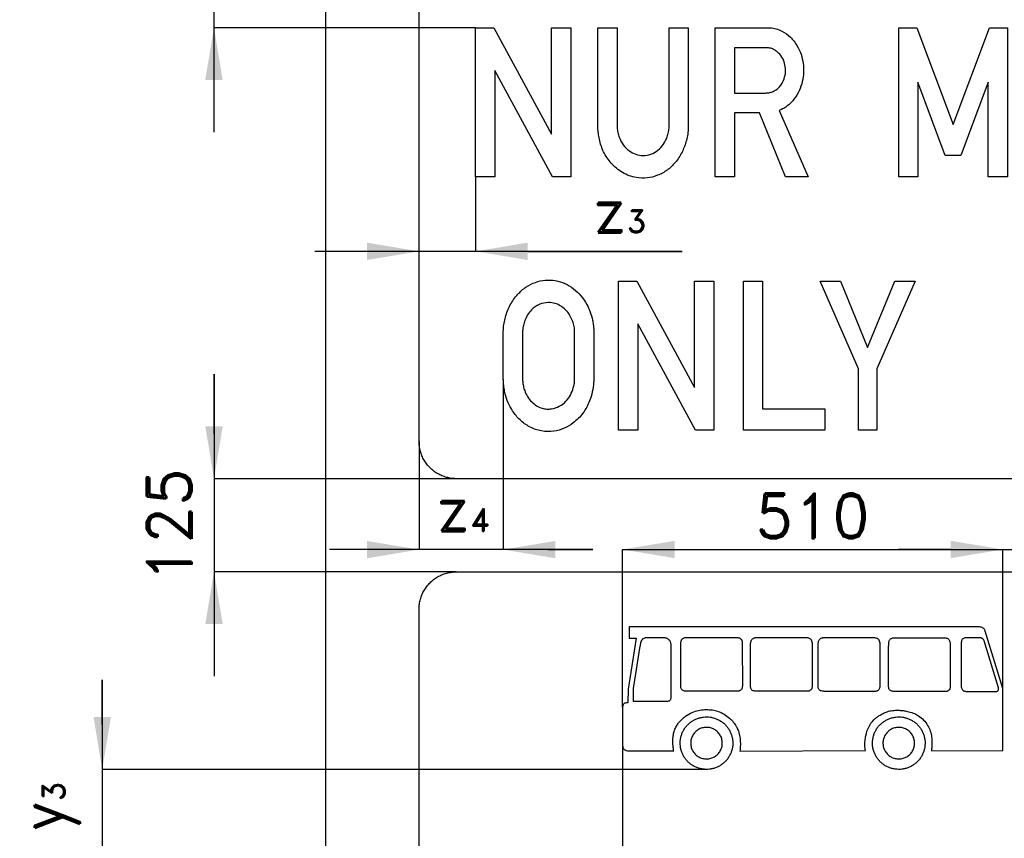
# Model space of a CAD drawing. Header units: millimetres. Extents: x -411 to 11679, y -762 to 3466.
# Tile 2 of 19: x -411 to 910, y 802 to 1901. Entities that reach past the tile are written whole.
import ezdxf

# ---------------------------------------------------------------- set-up
doc = ezdxf.new("R2010")
doc.units = ezdxf.units.MM
doc.header["$LTSCALE"] = 5
doc.layers.add('Kóty', color=2, linetype='Continuous')
doc.layers.add('Značka', color=7, linetype='Continuous')
doc.styles.get("Standard").update_dxf_attribs({"font": 'romand.shx', "height": 60})

msp = doc.modelspace()

# ---------------------------------------------------------------- linework, layer by layer
at = {"layer": 'Kóty'}
for p, q in [((-150.18, 2132.5), (-150.18, 1750)), ((200.781, 1890), (-150.36, 1890)), ((200.843, 1689.938), (200.843, 1589.82)), ((477.986, 1590), (-15, 1590)), ((125, 1590.062), (125, 1590.18)), ((270.843, 1590), (477.986, 1590)), ((-150.09, 1425), (-150.09, 1020)), ((-150.09, 1355), (-150.09, 1425)), ((237.916, 1417.918), (237.916, 1189.64)), ((-150.09, 1345), (-150.09, 1405)), ((125, 1334.938), (125, 1189.64)), ((174.938, 1285), (-150.27, 1285)), ((357.916, 1189.82), (5, 1189.82)), ((297.916, 1189.82), (357.916, 1189.82)), ((397.97, 1190.18), (1747.97, 1190)), ((397.97, 978.615), (397.97, 1190.18)), ((467.97, 1190), (837.97, 1190)), ((837.97, 1190), (767.97, 1190)), ((907.97, 1003.742), (907.97, 1190.18)), ((907.97, 1003.742), (907.97, 1190.18)), ((174.938, 1160), (-150.27, 1160)), ((-300, 955.034), (-300, 1015.034)), ((-300, 1015.034), (-300, 269.979)), ((397.97, 927.196), (397.97, -150.18)), ((512.284, 895.034), (-300.18, 895.034))]:
    msp.add_line(p, q, dxfattribs=at)
for points in [[(-161.847, 1820), (-138.513, 1820), (-150.18, 1890)], [(55, 1601.667), (55, 1578.333), (125, 1590)], [(270.843, 1601.667), (270.843, 1578.333), (200.843, 1590)], [(-161.757, 1355), (-138.423, 1355), (-150.09, 1285)], [(55, 1201.487), (55, 1178.153), (125, 1189.82)], [(307.916, 1201.487), (307.916, 1178.153), (237.916, 1189.82)], [(467.97, 1201.667), (467.97, 1178.333), (397.97, 1190)], [(837.97, 1201.667), (837.97, 1178.333), (907.97, 1190)], [(837.97, 1201.667), (837.97, 1178.333), (907.97, 1190)], [(-161.757, 1090), (-138.423, 1090), (-150.09, 1160)], [(-311.667, 965.034), (-288.333, 965.034), (-300, 895.034)]]:
    msp.add_solid(points, dxfattribs=at)
at = {"layer": 'Značka', "color": 5}
for points in [[(0, 0), (0, 3225), (2500, 3225), (2500, 0), (0, 0)], [(200.843, 1690), (200.843, 1890), (225.245, 1890), (302.471, 1747.25), (302.471, 1890), (328.503, 1890), (328.326, 1690), (303.923, 1690), (226.538, 1832.56), (226.538, 1690), (200.843, 1690)], [(768.289, 1690.02), (768.289, 1889.98), (792.638, 1889.98), (841.283, 1760.04), (890.034, 1889.98), (914.241, 1889.98), (914.241, 1690.02), (888.369, 1690.02), (888.369, 1816.85), (851.855, 1718.77), (830.658, 1718.77), (794.179, 1816.85), (794.179, 1690.02), (768.289, 1690.02)], [(392.669, 1350), (392.669, 1550), (417.071, 1550), (494.297, 1407.25), (494.297, 1550), (520.328, 1550), (520.151, 1350), (495.749, 1350), (418.364, 1492.56), (418.364, 1350), (392.669, 1350)], [(559.995, 1350), (559.995, 1550), (585.831, 1550), (585.831, 1378.69), (669.202, 1378.69), (669.202, 1350), (559.995, 1350)], [(714.465, 1350), (714.465, 1432.29), (662.827, 1550), (690.204, 1550), (726.648, 1460.83), (763.074, 1550), (790.522, 1550), (738.76, 1432.29), (738.796, 1350), (714.465, 1350)]]:
    msp.add_lwpolyline(points, dxfattribs=at)
for points in [[(175, 1285), (174.804, 1285), (174.607, 1285, -0.032198), (168.151, 1285.45, -0.035433), (161.806, 1286.77, -0.0362457), (155.67, 1288.85, -0.0344068), (149.887, 1291.76, -0.0337232), (144.498, 1295.36, -0.0340779), (139.645, 1299.64, -0.0342138), (135.353, 1304.5, -0.0342266), (131.764, 1309.89, -0.0340531), (128.867, 1315.67, -0.0334187), (126.772, 1321.81, -0.0341303), (125.432, 1328.15, -0.0367437), (125.002, 1334.61), (125.001, 1334.8), (125, 1335), (125, 2610)], [(2375, 2610), (2375, 1335), (2375, 1334.8), (2375, 1334.61, -0.0321975), (2374.55, 1328.15, -0.0354735), (2373.23, 1321.81, -0.0363197), (2371.15, 1315.67, -0.0344669), (2368.24, 1309.89, -0.0337266), (2364.64, 1304.5, -0.0341177), (2360.36, 1299.64, -0.0341804), (2355.5, 1295.35, -0.0342246), (2350.11, 1291.76, -0.0340264), (2344.33, 1288.87, -0.0334063), (2338.19, 1286.77, -0.0341329), (2331.85, 1285.43, -0.0367349), (2325.39, 1285), (2325.2, 1285), (2325, 1285), (175, 1285)], [(364.645, 1890), (390.517, 1890), (390.517, 1757.92), (390.575, 1756.99), (390.641, 1756.06, 0.0338327), (391.603, 1749.47, 0.0379584), (393.51, 1743.04, 0.0714947), (398.855, 1732.84, 0.0854336), (407.057, 1724.77, 0.0795703), (415.696, 1720.17, 0.0849943), (425.332, 1718.58, 0.0917339), (435.922, 1720.32, 0.0858738), (445.289, 1725.6, 0.0820648), (452.837, 1733.7, 0.064893), (457.756, 1743.67, 0.0397711), (459.653, 1750.28, 0.0467353), (460.377, 1757.06, 0.00374673), (460.389, 1757.74), (460.394, 1758.42), (460.394, 1890), (486.089, 1890), (486.089, 1758), (486.103, 1756.95, -0.00391554), (486.107, 1755.9, -0.038306), (485.369, 1747.3, -0.0281477), (483.486, 1738.81, -0.0506772), (477.654, 1723.07, -0.0648924), (468.416, 1709.13, -0.0638441), (457.797, 1699, -0.0684702), (444.899, 1691.98, -0.070352), (430.836, 1688.44, -0.0727878), (416.354, 1688.98, -0.0936715), (397.901, 1695.68, -0.0836355), (382.743, 1708.4, -0.0720349), (372.575, 1723.4, -0.0633382), (366.806, 1740.46, -0.0244176), (365.424, 1748.31, -0.0192551), (364.734, 1756.23), (364.688, 1757.12), (364.645, 1758.02), (364.645, 1890)], [(522.232, 1690), (522.232, 1890), (593.791, 1890), (594.819, 1889.99), (595.845, 1889.96, -0.0620039), (603.901, 1888.56, -0.050557), (611.535, 1885.38, -0.0752309), (623.113, 1877.13, -0.0697781), (631.864, 1865.94, -0.0582025), (637.269, 1854.49, -0.051283), (640.063, 1842.15, -0.0465756), (640.645, 1830.04, -0.0471708), (638.965, 1818.04, -0.0544336), (634.751, 1805.44, -0.0605527), (627.773, 1794.1, -0.0516328), (620.832, 1786.66, -0.0603166), (612.491, 1780.98), (610.191, 1779.82), (607.852, 1778.73), (646.863, 1690), (616.298, 1690), (581.572, 1775.71), (548.086, 1775.71), (548.086, 1690), (522.232, 1690)], [(548.086, 1863.04), (548.086, 1802.4), (589.807, 1802.4), (590.843, 1802.45), (591.879, 1802.52, 0.0479006), (596.638, 1803.39, 0.0533429), (601.14, 1805.21, 0.120544), (610.223, 1813.09, 0.0991273), (615.324, 1824.27, 0.0734088), (616.554, 1833.19, 0.0691316), (615.236, 1842, 0.0731321), (611.573, 1850.57, 0.0839307), (605.408, 1857.65, 0.0703439), (599.847, 1861.32, 0.0960139), (593.561, 1862.96), (592.818, 1863.01), (592.073, 1863.04), (548.086, 1863.04)], [(237.916, 1482.06), (237.987, 1483.72, -0.00385324), (238.075, 1485.38, -0.0261947), (239.027, 1493.68, -0.0265751), (240.855, 1501.88, -0.0583847), (247.218, 1518.15, -0.0677492), (257.43, 1532.35, -0.0621976), (268.264, 1541.92, -0.0682928), (281.159, 1548.38, -0.0660696), (294.228, 1551.3, -0.0676161), (307.598, 1550.69, -0.0665404), (320.496, 1546.82, -0.0610931), (332.018, 1539.83, -0.0578949), (342.068, 1530.25, -0.0501255), (349.85, 1518.73, -0.039195), (354.6, 1508.56, -0.0424044), (357.624, 1497.81, -0.0195892), (358.595, 1491.87, -0.0110314), (359.2, 1485.88), (359.281, 1484.89), (359.359, 1483.9), (359.359, 1416.92), (359.24, 1415.37), (359.111, 1413.83, -0.0305337), (357.3, 1401.49, -0.0422685), (353.71, 1389.52, -0.0710235), (344.897, 1373.12, -0.0764879), (331.699, 1359.92, -0.0640514), (319.554, 1352.59, -0.0708643), (305.951, 1348.77, -0.0837219), (289.122, 1349, -0.0820054), (273.244, 1354.63, -0.073267), (260.417, 1363.83, -0.0593133), (250.4, 1376.1, -0.0435714), (244.431, 1386.92, -0.0471127), (240.536, 1398.54, -0.0262432), (239.043, 1406.36, -0.0150605), (238.199, 1414.29), (238.053, 1416.14), (237.916, 1417.98), (237.916, 1482.06)], [(263.805, 1481.94), (263.805, 1417.96), (263.878, 1416.75), (263.965, 1415.54, 0.032121), (264.876, 1409.27, 0.0365303), (266.639, 1403.17, 0.0563533), (270.521, 1395.04, 0.0603041), (276.201, 1388, 0.0609189), (282.626, 1382.79, 0.0736963), (290.12, 1379.5, 0.0584504), (296.198, 1378.43, 0.0530687), (302.409, 1378.73, 0.0863666), (313.021, 1382.14, 0.0854081), (321.889, 1388.88, 0.0743831), (328.04, 1397.22, 0.055924), (331.858, 1406.9, 0.0280171), (333.042, 1411.84, 0.0365683), (333.576, 1416.85, 0.00387801), (333.597, 1417.5, 0.00132604), (333.611, 1418.15), (333.611, 1481.79, 0.00236258), (333.622, 1482.93, 0.00715706), (333.611, 1484.06, 0.0534729), (332.665, 1490.98, 0.0422871), (330.389, 1497.69, 0.0699739), (324.313, 1508.25, 0.0906846), (315.336, 1516.29, 0.0753836), (307.274, 1520.11, 0.0794532), (298.407, 1521.31, 0.105029), (286.15, 1518.66, 0.0994088), (275.9, 1511.46, 0.064715), (270.607, 1504.73, 0.0464056), (266.922, 1497, 0.0337921), (264.923, 1490.68, 0.0436141), (263.929, 1484.17, 0.0061679), (263.858, 1483.05), (263.805, 1481.94)], [(125, 175), (125, 1110), (125.001, 1110.2), (125.002, 1110.39, -0.03218), (125.454, 1116.85, -0.0354481), (126.772, 1123.19, -0.0362695), (128.847, 1129.33, -0.0344122), (131.764, 1135.11, -0.0337222), (135.358, 1140.5, -0.0340955), (139.645, 1145.36, -0.0341878), (144.497, 1149.65, -0.0342259), (149.887, 1153.24, -0.0340259), (155.674, 1156.13, -0.0334078), (161.806, 1158.23, -0.0341386), (168.154, 1159.57, -0.0367362), (174.607, 1160), (174.804, 1160), (175, 1160), (2325, 1160)], [(466.534, 919.752, -0.00372665), (465.974, 924.2, -0.0111686), (465.546, 928.666, -0.0265287), (465.411, 935.048, -0.0377884), (466.095, 941.394, -0.0433059), (467.679, 947.457, -0.0467926), (470.313, 953.125, -0.0369293), (473.134, 957.365, -0.0300481), (476.511, 961.207, -0.0551379), (484.443, 967.784, -0.0616701), (493.645, 972.346, -0.0500429), (501.726, 974.526, -0.0422584), (510.095, 975.191, -0.0402102), (518.167, 974.652, -0.0464616), (525.998, 972.738, -0.0534941), (534.179, 969.046, -0.0516489), (541.436, 963.718, -0.0428333), (546.461, 958.544, -0.0465152), (550.471, 952.585, -0.0352906), (552.789, 947.713, -0.0332509), (554.421, 942.569, -0.0447556), (555.765, 934.15, -0.0322454), (555.806, 925.611, -0.00706857), (555.627, 922.603, -0.00237743), (555.391, 919.605), (723.594, 920.107, -0.00445012), (723.228, 923.555, -0.0134429), (722.987, 927.003, -0.0334055), (723.167, 933.583, -0.0309603), (724.203, 940.159, -0.0621503), (728.072, 951.741, -0.090145), (735.059, 961.48, -0.0345338), (738.346, 964.459, -0.0242618), (741.976, 967.044, -0.0305594), (747.282, 970.082, -0.0392349), (752.939, 972.346, -0.0477165), (760.166, 973.951, -0.038572), (767.583, 974.298, -0.0239972), (772.944, 973.967, -0.020965), (778.253, 973.154, -0.0345274), (785.741, 971.238, -0.0494678), (792.787, 968.109, -0.0638748), (800.102, 962.815, -0.061349), (805.919, 955.847, -0.0563547), (809.906, 948.286, -0.0541985), (812.135, 940.077, -0.0224009), (812.648, 936.192, -0.0171086), (812.852, 932.281, -0.0169626), (812.798, 927.401, -0.0148406), (812.433, 922.536, -0.00277483), (812.299, 921.258, -0.00095494), (812.157, 919.982), (907.97, 920.4), (907.97, 1003.68), (884.23, 1080.6, 0.0196081), (883.721, 1082.04, 0.062078), (883.006, 1083.34, 0.083641), (881.703, 1084.56, 0.0615084), (880.073, 1085.38, 0.05519), (877.932, 1085.93, 0.0245241), (875.738, 1086.12), (873.672, 1086.2), (871.607, 1086.25), (406.83, 1086.25), (406.844, 1070.95), (416.306, 1070.96), (405.279, 1002.74), (405.128, 984.313), (404.455, 984.289), (403.784, 984.25), (403.109, 984.185), (402.433, 984.097), (401.581, 983.95), (400.762, 983.689, 0.0872067), (399.643, 982.971, 0.0782473), (398.803, 981.921, 0.0558382), (398.363, 980.985, 0.0432516), (398.118, 979.987, 0.0196875), (398.025, 979.272, 0.00658463), (397.97, 978.552), (397.97, 927.258, 0.0094249), (398.035, 926.212, 0.0282639), (398.178, 925.175, 0.0488727), (398.545, 923.966, 0.060635), (399.161, 922.87, 0.0693971), (400.169, 921.806, 0.0528316), (401.413, 921.01, 0.0801533), (404.418, 920.038, 0.0358249), (407.598, 919.774), (408.973, 919.745), (410.338, 919.735), (466.534, 919.752)], [(412.78, 986.16), (412.758, 1003.34), (421.643, 1060.09, -0.00817533), (422.021, 1062.59, -0.0237559), (422.569, 1065.1, -0.0515983), (423.57, 1067.78, -0.0995387), (425.258, 1069.98, -0.0768801), (426.93, 1071.08, -0.0574913), (428.86, 1071.71, -0.0444295), (431.086, 1071.98), (433.325, 1072), (451.22, 1072), (453.384, 1071.92, -0.0453987), (455.496, 1071.58, -0.0475875), (457.161, 1070.96, -0.044399), (458.699, 1070.05, -0.0467374), (460.071, 1068.88, -0.0534683), (461.179, 1067.47, -0.0518086), (461.967, 1065.93, -0.0479794), (462.434, 1064.27, -0.041931), (462.644, 1062.26, -0.0137996), (462.629, 1060.24), (462.584, 994.641), (462.606, 993.747, -0.00632727), (462.613, 992.856, -0.00835478), (462.591, 991.945, -0.00703772), (462.541, 991.022, -0.0400284), (462.327, 989.343, -0.108909), (461.66, 987.845, -0.0921237), (460.805, 986.989, -0.0844492), (459.704, 986.468), (459.006, 986.318), (458.298, 986.243), (412.78, 986.16)], [(475.916, 1059.7, 0.00199181), (476.003, 1061.22, 0.0059496), (476.067, 1062.75, -0.00708245), (476.125, 1064.62, -0.0407883), (476.361, 1066.47, -0.0521363), (476.827, 1067.98, -0.0638471), (477.624, 1069.34, -0.0646318), (478.67, 1070.42, -0.0631647), (479.953, 1071.2), (480.704, 1071.51), (481.483, 1071.71), (482.997, 1071.93), (484.534, 1072), (547.948, 1072), (549.356, 1071.99), (550.773, 1071.96), (552.707, 1071.82, -0.0701081), (554.556, 1071.32, -0.0782705), (556.094, 1070.39, -0.0774176), (557.282, 1069.04, -0.102044), (558.31, 1066.39, -0.0455025), (558.542, 1063.5, -0.00416891), (558.545, 1062.8), (558.542, 1062.11), (558.708, 1006.73, -0.0291952), (558.311, 1004.35, -0.0970393), (557.388, 1002.24, -0.0748804), (556.306, 1001.16, -0.0692261), (554.949, 1000.41, -0.0414971), (553.84, 1000.08), (552.701, 999.876), (487.033, 999.876), (485.562, 999.867), (484.092, 999.876), (482.111, 999.973, -0.0487096), (480.144, 1000.35, -0.0622259), (478.522, 1001.02, -0.0970415), (477.223, 1002.12, -0.0922176), (476.427, 1003.56, -0.0499919), (476.05, 1005.23, -0.0323314), (475.893, 1007.27, -0.0111266), (475.916, 1009.29), (475.916, 1059.7)], [(569.522, 1061.32, -0.0125186), (569.647, 1063.83, -0.0372459), (570.024, 1066.32, -0.0414395), (570.504, 1067.84, -0.0684808), (571.288, 1069.19, -0.0666278), (572.339, 1070.23, -0.0456391), (573.615, 1071.02), (574.467, 1071.41), (575.35, 1071.69, -0.0494408), (576.755, 1071.86), (578.195, 1071.85), (641.612, 1071.85), (643.016, 1071.84), (644.436, 1071.81, -0.0278637), (646.379, 1071.69, -0.0769824), (648.216, 1071.17, -0.0841318), (649.722, 1070.19, -0.0711897), (650.88, 1068.78, -0.0900212), (651.921, 1066.16, -0.0512776), (652.201, 1063.35, -0.00670905), (652.208, 1062.65), (652.201, 1061.96), (652.269, 1006.56, -0.029994), (651.93, 1004.19, -0.100489), (651.05, 1002.09, -0.0772497), (649.97, 1001.01, -0.0692722), (648.608, 1000.26, -0.0410426), (647.499, 999.933), (646.362, 999.727), (580.694, 999.727), (579.225, 999.719), (577.757, 999.727), (575.776, 999.826, -0.048438), (573.808, 1000.21, -0.0619947), (572.185, 1000.87, -0.0972684), (570.884, 1001.97, -0.0925701), (570.088, 1003.41, -0.0500774), (569.711, 1005.08, -0.0322679), (569.556, 1007.12, -0.0111402), (569.579, 1009.13), (569.522, 1061.32)], [(660.233, 1059.51, 0.00184166), (660.32, 1061.04, 0.00563537), (660.385, 1062.57, -0.00708057), (660.446, 1064.43, -0.0391894), (660.68, 1066.28, -0.052019), (661.14, 1067.8, -0.0701938), (661.942, 1069.15, -0.0657803), (662.997, 1070.19, -0.0456894), (664.271, 1070.98), (665.122, 1071.37), (666.004, 1071.65, -0.0496313), (667.41, 1071.82), (668.852, 1071.81), (732.266, 1071.81), (733.672, 1071.8), (735.092, 1071.77, -0.0278326), (737.034, 1071.65, -0.0767052), (738.869, 1071.13, -0.0839499), (740.376, 1070.15, -0.071346), (741.535, 1068.74, -0.0901446), (742.575, 1066.13, -0.0511475), (742.854, 1063.31, -0.00652704), (742.86, 1062.62), (742.854, 1061.92), (743.026, 1006.54, -0.0292447), (742.629, 1004.16, -0.0970628), (741.706, 1002.05, -0.074988), (740.623, 1000.97, -0.0694247), (739.265, 1000.22, -0.041599), (738.156, 999.893), (737.018, 999.689), (671.351, 999.689), (669.88, 999.681), (668.412, 999.689, -0.0216923), (666.43, 999.787, -0.0485831), (664.462, 1000.17, -0.0620637), (662.84, 1000.83, -0.0971944), (661.541, 1001.93, -0.0924826), (660.745, 1003.37, -0.0499715), (660.368, 1005.04, -0.0322464), (660.211, 1007.08, -0.0111009), (660.233, 1009.09), (660.233, 1059.51)], [(754.737, 1059.28, 0.00192135), (754.824, 1060.81, 0.00571521), (754.887, 1062.34, -0.00707779), (754.947, 1064.2, -0.0395063), (755.18, 1066.06, -0.0522265), (755.641, 1067.57, -0.0700587), (756.444, 1068.92, -0.0655531), (757.5, 1069.96, -0.0454195), (758.774, 1070.75), (759.624, 1071.15, -0.0383661), (760.506, 1071.42, -0.050175), (761.912, 1071.59), (763.354, 1071.58), (826.769, 1071.58), (828.174, 1071.57), (829.595, 1071.55, -0.0279971), (831.538, 1071.42, -0.0770352), (833.374, 1070.91, -0.0841402), (834.879, 1069.92, -0.071019), (836.036, 1068.51, -0.0897631), (837.078, 1065.9, -0.0513959), (837.359, 1063.09, -0.00670863), (837.366, 1062.39), (837.359, 1061.69), (837.531, 1006.31, -0.0291963), (837.132, 1003.93, -0.097025), (836.208, 1001.83, -0.0749081), (835.125, 1000.74, -0.0692329), (833.767, 999.997, -0.0414673), (832.659, 999.666), (831.521, 999.46), (765.85, 999.46), (764.381, 999.452), (762.914, 999.46, -0.0217429), (760.934, 999.559, -0.0483047), (758.967, 999.939, -0.0619538), (757.342, 1000.6, -0.0975196), (756.041, 1001.7, -0.0927302), (755.247, 1003.15, -0.0498199), (754.872, 1004.81, -0.0319267), (754.716, 1006.85, -0.0109884), (754.737, 1008.87), (754.737, 1059.28)], [(852.154, 1020.13), (852.236, 1005.59, 0.00796098), (852.341, 1004.89, 0.0240167), (852.491, 1004.2, 0.08242), (853.313, 1002.42, 0.0865433), (854.671, 1001.01, 0.0674236), (856.033, 1000.21, 0.0499224), (857.544, 999.741, 0.0423434), (859.585, 999.482, 0.013973), (861.649, 999.454), (898.816, 999.454, 0.0321365), (899.98, 999.576, 0.112546), (900.983, 999.984, 0.07372), (901.438, 1000.45, 0.0533202), (901.774, 1001.03, 0.0669915), (902.072, 1002.01, 0.0519327), (902.131, 1003.02, 0.0241615), (902.077, 1003.73, 0.00792972), (901.978, 1004.45), (882.763, 1067.47), (882.528, 1068.12, 0.027258), (882.247, 1068.75, 0.0563346), (881.626, 1069.67, 0.0548925), (880.813, 1070.44, 0.0494321), (879.978, 1070.98, 0.0516534), (879.06, 1071.33, 0.0335059), (878.255, 1071.5), (877.434, 1071.6), (859.948, 1071.56, 0.0159739), (858.391, 1071.59, 0.0479167), (856.848, 1071.41, 0.0771237), (855.076, 1070.73, 0.094906), (853.645, 1069.51, 0.0794097), (852.839, 1068.15, 0.0594711), (852.428, 1066.63, 0.0282117), (852.313, 1065.53, 0.00947854), (852.281, 1064.44), (852.154, 1020.13)], [(545.776, 930.183), (545.775, 929.952), (545.772, 929.721, -0.0316286), (545.421, 925.136, -0.0359296), (544.455, 920.635, -0.0370663), (542.938, 916.285, -0.0347022), (540.815, 912.194, -0.0338789), (538.212, 908.392, -0.0344478), (535.118, 904.982, -0.034639), (531.618, 901.978, -0.0344186), (527.737, 899.483, -0.0343689), (523.576, 897.487, -0.0343778), (519.182, 896.079, -0.0343353), (514.647, 895.226, -0.0342118), (510.038, 895, -0.0342904), (505.432, 895.344, -0.034551), (500.917, 896.316, -0.0344877), (496.565, 897.839, -0.0342369), (492.463, 899.944, -0.0342353), (488.649, 902.54, -0.0344298), (485.226, 905.633, -0.0344495), (482.217, 909.123, -0.0343715), (479.714, 912.993, -0.0344336), (477.711, 917.139, -0.034711), (476.299, 921.521, -0.0346732), (475.445, 926.045, -0.0343181), (475.222, 930.644, -0.0342963), (475.567, 935.237, -0.0346074), (476.539, 939.737, -0.0346532), (478.066, 944.082, -0.0344569), (480.176, 948.176, -0.0344283), (482.781, 951.981, -0.0344567), (485.883, 955.393, -0.0344326), (489.384, 958.393, -0.034295), (493.263, 960.886, -0.0342446), (497.42, 962.881, -0.0343068), (501.81, 964.29, -0.0344268), (506.35, 965.146, -0.0344366), (510.964, 965.372, -0.0343392), (515.563, 965.025, -0.034254), (520.072, 964.052, -0.0342847), (524.429, 962.53, -0.0343047), (528.538, 960.426, -0.0343899), (532.352, 957.832, -0.0345811), (535.775, 954.739, -0.0345369), (538.78, 951.248, -0.0344518), (541.277, 947.379, -0.0343157), (543.275, 943.233, -0.0339925), (544.69, 938.849, -0.0329648), (545.528, 934.548, -0.0349108), (545.776, 930.183)], [(803.701, 930.183), (803.699, 929.952), (803.696, 929.721, -0.030923), (803.339, 925.136, -0.035821), (802.375, 920.635, -0.0371719), (800.861, 916.285, -0.0347566), (798.738, 912.194, -0.0339157), (796.135, 908.392, -0.0344907), (793.039, 904.982, -0.0346388), (789.538, 901.978, -0.0343587), (785.655, 899.483, -0.0342741), (781.496, 897.487, -0.0344093), (777.105, 896.079, -0.0343926), (772.569, 895.226, -0.0342416), (767.958, 895, -0.0342564), (763.353, 895.344, -0.0344567), (758.839, 896.316, -0.034454), (754.484, 897.839, -0.0343578), (750.378, 899.944, -0.034336), (746.566, 902.54, -0.0344158), (743.146, 905.633, -0.0343959), (740.139, 909.123, -0.0343792), (737.637, 912.993, -0.034407), (735.635, 917.139, -0.0344967), (734.222, 921.521, -0.0345833), (733.364, 926.045, -0.0346281), (733.138, 930.644, -0.0345525), (733.487, 935.236, -0.034404), (734.464, 939.737, -0.0343488), (735.989, 944.082, -0.034474), (738.095, 948.176, -0.0345445), (740.698, 951.981, -0.0345065), (743.798, 955.393, -0.0344502), (747.299, 958.393, -0.0343656), (751.178, 960.886, -0.0343237), (755.339, 962.881, -0.0342836), (759.734, 964.29, -0.0343167), (764.27, 965.145, -0.034387), (768.88, 965.372, -0.034394), (773.483, 965.025, -0.0343333), (777.995, 964.052, -0.0343016), (782.35, 962.53, -0.0343114), (786.456, 960.426, -0.0343523), (790.269, 957.831, -0.0343955), (793.693, 954.739, -0.0344619), (796.702, 951.248, -0.0346916), (799.202, 947.379, -0.0344618), (801.196, 943.233, -0.0335961), (802.612, 938.849, -0.0328901), (803.455, 934.547, -0.0359733), (803.701, 930.183)], [(531.689, 930.183), (531.689, 930.323), (531.687, 930.462, 0.0310331), (531.477, 933.218, 0.0360211), (530.901, 935.923, 0.0374106), (529.991, 938.536, 0.0349242), (528.715, 940.993, 0.0339571), (527.147, 943.277, 0.0342508), (525.284, 945.326, 0.0343794), (523.183, 947.129, 0.0343885), (520.854, 948.628, 0.0344376), (518.354, 949.828, 0.0344863), (515.714, 950.674, 0.0343499), (512.988, 951.186, 0.0341305), (510.217, 951.322, 0.0342176), (507.452, 951.116, 0.0347395), (504.741, 950.533, 0.0346171), (502.129, 949.616, 0.0339352), (499.666, 948.351, 0.0339839), (497.372, 946.792, 0.0345687), (495.313, 944.936, 0.0347335), (493.505, 942.84, 0.034608), (492.004, 940.514, 0.0344354), (490.805, 938.022, 0.0341558), (489.958, 935.389, 0.0342711), (489.44, 932.671, 0.0347901), (489.302, 929.907, 0.034828), (489.512, 927.15, 0.0344831), (490.1, 924.448, 0.0343394), (491.02, 921.837, 0.0342477), (492.287, 919.375, 0.0343151), (493.847, 917.091, 0.0347176), (495.705, 915.044, 0.0347266), (497.812, 913.24, 0.0340966), (500.146, 911.742, 0.0339616), (502.642, 910.543, 0.0344398), (505.278, 909.696, 0.0345609), (508.002, 909.183, 0.0343637), (510.772, 909.049, 0.0342661), (513.537, 909.258, 0.034237), (516.248, 909.842, 0.0342817), (518.866, 910.756, 0.0344909), (521.334, 912.019, 0.0344725), (523.622, 913.578, 0.0343758), (525.676, 915.435, 0.0343015), (527.482, 917.531, 0.0342743), (528.986, 919.854, 0.0343618), (530.191, 922.346, 0.0344707), (531.044, 924.981, 0.033258), (531.544, 927.563, 0.0347318), (531.689, 930.183)], [(789.614, 930.183), (789.614, 930.323), (789.612, 930.462, 0.0327959), (789.403, 933.218, 0.0359154), (788.818, 935.923, 0.0366272), (787.906, 938.536, 0.0346177), (786.632, 940.993, 0.0339907), (785.069, 943.278, 0.0346069), (783.209, 945.326, 0.0347037), (781.105, 947.13, 0.0342438), (778.772, 948.628, 0.0341583), (776.272, 949.828, 0.0344338), (773.633, 950.674, 0.0344326), (770.909, 951.187, 0.0341968), (768.14, 951.322, 0.0342271), (765.375, 951.115, 0.0345099), (762.666, 950.533, 0.0345413), (760.049, 949.617, 0.0342765), (757.581, 948.351, 0.0342129), (755.292, 946.792, 0.0344077), (753.236, 944.936, 0.0345215), (751.429, 942.839, 0.0345313), (749.926, 940.514, 0.0344864), (748.725, 938.022, 0.0344162), (747.877, 935.389, 0.0344815), (747.362, 932.671, 0.0346149), (747.225, 929.907, 0.0345878), (747.434, 927.151, 0.0344023), (748.02, 924.448, 0.0343979), (748.938, 921.836, 0.0344628), (750.205, 919.375, 0.0344673), (751.767, 917.092, 0.0344528), (753.628, 915.044, 0.0344434), (755.731, 913.241, 0.0343295), (758.062, 911.742, 0.0343189), (760.561, 910.543, 0.034424), (763.201, 909.696, 0.0344198), (765.927, 909.183, 0.034328), (768.697, 909.049, 0.0343066), (771.463, 909.257, 0.0343899), (774.173, 909.842, 0.0343573), (776.787, 910.757, 0.0341872), (779.252, 912.019, 0.0342675), (781.544, 913.577, 0.0345588), (783.601, 915.435, 0.0345426), (785.407, 917.531, 0.0343665), (786.909, 919.854, 0.0343819), (788.112, 922.346, 0.0344093), (788.962, 924.981, 0.032951), (789.461, 927.563, 0.0336591), (789.614, 930.183)]]:
    msp.add_lwpolyline(points, format="xyb", dxfattribs=at)

# ---------------------------------------------------------------- texts
at = {"layer": 'Kóty', "char_height": 60, "attachment_point": 1}
for s, insert in [('z{\\H0.5x;3}', (357.64, 1675.2)), ('z{\\H0.5x;4}', (147.352, 1274.782))]:
    msp.add_mtext_dynamic_manual_height_columns(s, width=70.63977, gutter_width=300, heights=[0], dxfattribs=dict(at, insert=insert))
at = {"layer": 'Kóty', "insert": (-210.09, 1222.5), "char_height": 60, "attachment_point": 5, "rotation": 90}
msp.add_mtext('\\A1;125', dxfattribs=at)
at = {"layer": 'Kóty', "insert": (652.97, 1235), "char_height": 60, "attachment_point": 5}
msp.add_mtext('\\A1;510', dxfattribs=at)
at = {"layer": 'Kóty', "insert": (-410.194, 811.417), "char_height": 60, "attachment_point": 1, "rotation": 90}
msp.add_mtext_dynamic_manual_height_columns('y{\\H0.5x;3}', width=70.63977, gutter_width=300, heights=[0], dxfattribs=at)

doc.saveas('drawing.dxf')
